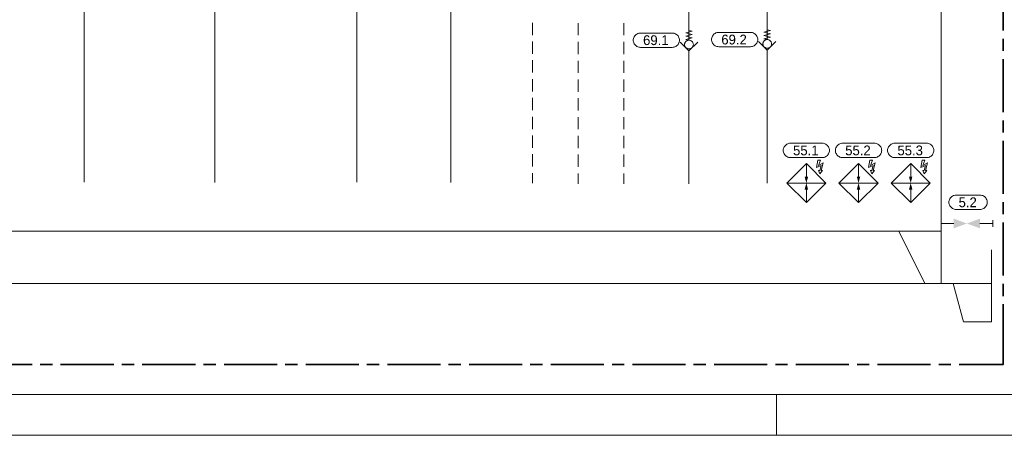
# Model space of a CAD drawing. Header units: millimetres. Extents: x 0 to 138, y 0 to 47.
# Tile 122 of 165: x 44 to 54, y 0 to 4. Entities that reach past the tile are written whole.
import ezdxf

# ---------------------------------------------------------------- set-up
doc = ezdxf.new("R2010")
doc.units = ezdxf.units.MM
for name, color, linetype in [('PDF_Geomertry', 7, 'Continuous'), ('PDF_Solid Fills', 7, 'Continuous'), ('PDF_Text', 7, 'Continuous')]:
    doc.layers.add(name, color=color, linetype=linetype)
doc.styles.add('PDF Arial', font='txt')

msp = doc.modelspace()

# ---------------------------------------------------------------- linework, layer by layer
at = {"layer": 'PDF_Geomertry', "lineweight": 15}
for points in [[(0.0007, 0.0035), (66.2187, 0.0035), (66.2187, 46.7735), (0.0007, 46.7735), (0.0007, 0.0035)], [(1.9696, 0.3971), (65.8251, 0.3971), (65.8251, 46.3799), (1.9696, 46.3799), (1.9696, 0.3971)], [(50.646, 3.8804), (50.6549, 3.8799), (50.664, 3.8785), (50.6729, 3.8749), (50.6813, 3.8707), (50.689, 3.866), (50.696, 3.8596), (50.7021, 3.8526), (50.7071, 3.8451), (50.7113, 3.8368), (50.714, 3.8285), (50.716, 3.8188), (50.7168, 3.8096), (50.7168, 3.8132), (50.716, 3.8035), (50.714, 3.7943), (50.7113, 3.786), (50.7071, 3.7776), (50.7021, 3.7701), (50.696, 3.7632), (50.689, 3.7568), (50.6813, 3.7512), (50.6729, 3.7479), (50.664, 3.7443), (50.6549, 3.7429), (50.646, 3.7424), (50.341, 3.7424), (50.3321, 3.7429), (50.3229, 3.7443), (50.314, 3.7479), (50.3057, 3.7512), (50.2979, 3.7568), (50.291, 3.7632), (50.2849, 3.7701), (50.2799, 3.7776), (50.2757, 3.786), (50.2729, 3.7943), (50.271, 3.8035), (50.2701, 3.8132), (50.2701, 3.8096), (50.271, 3.8188), (50.2729, 3.8285), (50.2757, 3.8368), (50.2799, 3.8451), (50.2849, 3.8526), (50.291, 3.8596), (50.2979, 3.866), (50.3057, 3.8707), (50.314, 3.8749), (50.3229, 3.8785), (50.3321, 3.8799), (50.341, 3.8804), (50.646, 3.8804)], [(50.8501, 3.7693), (50.8493, 3.7749), (50.8487, 3.7804), (50.8465, 3.7854), (50.8438, 3.7901), (50.841, 3.7951), (50.8376, 3.7993), (50.8335, 3.8026), (50.8285, 3.8054), (50.8237, 3.8082), (50.8188, 3.8096), (50.8132, 3.811), (50.8076, 3.811), (50.8021, 3.811), (50.7974, 3.8096), (50.7918, 3.8082), (50.7868, 3.8054), (50.7821, 3.8026), (50.7785, 3.7993), (50.7743, 3.7951), (50.7715, 3.7901), (50.7687, 3.7854), (50.7674, 3.7804), (50.766, 3.7749), (50.766, 3.7693), (50.766, 3.7638), (50.7674, 3.7582), (50.7687, 3.7535), (50.7715, 3.7485), (50.7743, 3.7438), (50.7785, 3.7396), (50.7821, 3.736), (50.7868, 3.7332), (50.7918, 3.7304), (50.7974, 3.729), (50.8021, 3.7276), (50.8076, 3.7276), (50.8132, 3.7276), (50.8188, 3.729), (50.8237, 3.7304), (50.8285, 3.7332), (50.8335, 3.736), (50.8376, 3.7396), (50.841, 3.7438), (50.8438, 3.7485), (50.8465, 3.7535), (50.8487, 3.7582), (50.8493, 3.7638), (50.8501, 3.7693)], [(51.4001, 3.8868), (51.4099, 3.886), (51.4187, 3.8846), (51.4271, 3.8813), (51.4354, 3.8771), (51.4432, 3.8721), (51.4501, 3.866), (51.4563, 3.859), (51.4618, 3.8513), (51.466, 3.8429), (51.4688, 3.8346), (51.4701, 3.8257), (51.471, 3.816), (51.471, 3.8193), (51.4701, 3.8096), (51.4688, 3.8007), (51.466, 3.7924), (51.4618, 3.784), (51.4563, 3.7763), (51.4501, 3.7693), (51.4432, 3.7632), (51.4354, 3.7582), (51.4271, 3.754), (51.4187, 3.7507), (51.4099, 3.7493), (51.4001, 3.7485), (51.0951, 3.7485), (51.0863, 3.7493), (51.0771, 3.7507), (51.0682, 3.754), (51.0599, 3.7582), (51.0521, 3.7632), (51.0451, 3.7693), (51.0396, 3.7763), (51.034, 3.784), (51.0299, 3.7924), (51.0271, 3.8007), (51.0251, 3.8096), (51.0251, 3.8193), (51.0251, 3.816), (51.0251, 3.8257), (51.0271, 3.8346), (51.0299, 3.8429), (51.034, 3.8513), (51.0396, 3.859), (51.0451, 3.866), (51.0521, 3.8721), (51.0599, 3.8771), (51.0682, 3.8813), (51.0771, 3.8846), (51.0863, 3.886), (51.0951, 3.8868), (51.4001, 3.8868)], [(51.6043, 3.7757), (51.6035, 3.7813), (51.6029, 3.7868), (51.6007, 3.7915), (51.5987, 3.7965), (51.5951, 3.8013), (51.5918, 3.8054), (51.5876, 3.809), (51.5835, 3.8118), (51.5785, 3.8146), (51.5729, 3.816), (51.5674, 3.8174), (51.5626, 3.8174), (51.5571, 3.8174), (51.5515, 3.816), (51.546, 3.8146), (51.541, 3.8118), (51.5368, 3.809), (51.5326, 3.8054), (51.5293, 3.8013), (51.5257, 3.7965), (51.5238, 3.7915), (51.5215, 3.7868), (51.521, 3.7813), (51.5201, 3.7757), (51.521, 3.7701), (51.5215, 3.7651), (51.5238, 3.7596), (51.5257, 3.7549), (51.5293, 3.7499), (51.5326, 3.7457), (51.5368, 3.7424), (51.541, 3.7396), (51.546, 3.7368), (51.5515, 3.7354), (51.5571, 3.734), (51.5626, 3.734), (51.5674, 3.734), (51.5729, 3.7354), (51.5785, 3.7368), (51.5835, 3.7396), (51.5876, 3.7424), (51.5918, 3.7457), (51.5951, 3.7499), (51.5987, 3.7549), (51.6007, 3.7596), (51.6029, 3.7651), (51.6035, 3.7701), (51.6043, 3.7757)], [(52.0918, 2.8179), (52.1015, 2.8174), (52.1104, 2.816), (52.1188, 2.8124), (52.1271, 2.8082), (52.1349, 2.8035), (52.1418, 2.7971), (52.1479, 2.7901), (52.1529, 2.7826), (52.1571, 2.7743), (52.1604, 2.766), (52.1618, 2.7568), (52.1626, 2.7471), (52.1626, 2.7507), (52.1618, 2.741), (52.1604, 2.7318), (52.1571, 2.7235), (52.1529, 2.7151), (52.1479, 2.7076), (52.1418, 2.7007), (52.1349, 2.6943), (52.1271, 2.6896), (52.1188, 2.6854), (52.1104, 2.6818), (52.1015, 2.6804), (52.0918, 2.6799), (51.7868, 2.6799), (51.7779, 2.6804), (51.7687, 2.6818), (51.7599, 2.6854), (51.7515, 2.6896), (51.7438, 2.6943), (51.7368, 2.7007), (51.7307, 2.7076), (51.7257, 2.7151), (51.7215, 2.7235), (51.7188, 2.7318), (51.7168, 2.741), (51.716, 2.7507), (51.716, 2.7471), (51.7168, 2.7568), (51.7188, 2.766), (51.7215, 2.7743), (51.7257, 2.7826), (51.7307, 2.7901), (51.7368, 2.7971), (51.7438, 2.8035), (51.7515, 2.8082), (51.7599, 2.8124), (51.7687, 2.816), (51.7779, 2.8174), (51.7868, 2.8179), (52.0918, 2.8179)], [(52.5946, 2.8179), (52.6043, 2.8174), (52.6132, 2.816), (52.6215, 2.8124), (52.6299, 2.8082), (52.6376, 2.8035), (52.6451, 2.7971), (52.6507, 2.7901), (52.6563, 2.7826), (52.6604, 2.7743), (52.6632, 2.766), (52.6646, 2.7568), (52.6654, 2.7471), (52.6654, 2.7507), (52.6646, 2.741), (52.6632, 2.7318), (52.6604, 2.7235), (52.6563, 2.7151), (52.6507, 2.7076), (52.6451, 2.7007), (52.6376, 2.6943), (52.6299, 2.6896), (52.6215, 2.6854), (52.6132, 2.6818), (52.6043, 2.6804), (52.5946, 2.6799), (52.2896, 2.6799), (52.2807, 2.6804), (52.2715, 2.6818), (52.2626, 2.6854), (52.2549, 2.6896), (52.2465, 2.6943), (52.2396, 2.7007), (52.234, 2.7076), (52.2285, 2.7151), (52.2243, 2.7235), (52.2215, 2.7318), (52.2196, 2.741), (52.2196, 2.7507), (52.2196, 2.7471), (52.2196, 2.7568), (52.2215, 2.766), (52.2243, 2.7743), (52.2285, 2.7826), (52.234, 2.7901), (52.2396, 2.7971), (52.2465, 2.8035), (52.2549, 2.8082), (52.2626, 2.8124), (52.2715, 2.816), (52.2807, 2.8174), (52.2896, 2.8179), (52.5946, 2.8179)], [(53.0979, 2.8179), (53.1071, 2.8174), (53.116, 2.816), (53.1251, 2.8124), (53.1335, 2.8082), (53.141, 2.8035), (53.1479, 2.7971), (53.1543, 2.7901), (53.159, 2.7826), (53.1632, 2.7743), (53.166, 2.766), (53.1682, 2.7568), (53.1687, 2.7471), (53.1687, 2.7507), (53.1682, 2.741), (53.166, 2.7318), (53.1632, 2.7235), (53.159, 2.7151), (53.1543, 2.7076), (53.1479, 2.7007), (53.141, 2.6943), (53.1335, 2.6896), (53.1251, 2.6854), (53.116, 2.6818), (53.1071, 2.6804), (53.0979, 2.6799), (52.7932, 2.6799), (52.7835, 2.6804), (52.7743, 2.6818), (52.766, 2.6854), (52.7576, 2.6896), (52.7501, 2.6943), (52.7432, 2.7007), (52.7368, 2.7076), (52.7313, 2.7151), (52.7279, 2.7235), (52.7243, 2.7318), (52.7229, 2.741), (52.7224, 2.7507), (52.7224, 2.7471), (52.7229, 2.7568), (52.7243, 2.766), (52.7279, 2.7743), (52.7313, 2.7826), (52.7368, 2.7901), (52.7432, 2.7971), (52.7501, 2.8035), (52.7576, 2.8082), (52.766, 2.8124), (52.7743, 2.816), (52.7835, 2.8174), (52.7932, 2.8179), (53.0979, 2.8179)], [(52.1279, 2.4346), (51.9396, 2.6229), (51.7507, 2.4346), (52.1279, 2.4346)], [(52.0557, 2.554), (52.0682, 2.554), (52.0807, 2.604), (52.0368, 2.5854), (52.0493, 2.6549), (52.0743, 2.6549), (52.0557, 2.604), (52.1001, 2.629), (52.0807, 2.554), (52.0938, 2.554), (52.0682, 2.5229)], [(52.6313, 2.4346), (52.4424, 2.6229), (52.2535, 2.4346), (52.6313, 2.4346)], [(52.5585, 2.554), (52.5715, 2.554), (52.584, 2.604), (52.5396, 2.5854), (52.5521, 2.6549), (52.5779, 2.6549), (52.5585, 2.604), (52.6029, 2.629), (52.584, 2.554), (52.5965, 2.554), (52.5715, 2.5229)], [(53.134, 2.4346), (52.9451, 2.6229), (52.7571, 2.4346), (53.134, 2.4346)], [(53.0618, 2.554), (53.0743, 2.554), (53.0868, 2.604), (53.0432, 2.5854), (53.0557, 2.6549), (53.0807, 2.6549), (53.0618, 2.604), (53.1057, 2.629), (53.0868, 2.554), (53.0993, 2.554), (53.0743, 2.5229)], [(52.1279, 2.4346), (51.9396, 2.2457), (51.7507, 2.4346), (52.1279, 2.4346)], [(52.6313, 2.4346), (52.4424, 2.2457), (52.2535, 2.4346), (52.6313, 2.4346)], [(53.134, 2.4346), (52.9451, 2.2457), (52.7571, 2.4346), (53.134, 2.4346)], [(53.6132, 2.3179), (53.6224, 2.3174), (53.6313, 2.316), (53.6404, 2.3132), (53.6488, 2.309), (53.6563, 2.3035), (53.6632, 2.2979), (53.6696, 2.291), (53.6743, 2.2826), (53.6785, 2.2743), (53.6813, 2.266), (53.6835, 2.2568), (53.684, 2.2479), (53.684, 2.2507), (53.6835, 2.2415), (53.6813, 2.2326), (53.6785, 2.2235), (53.6743, 2.2151), (53.6696, 2.2076), (53.6632, 2.2007), (53.6563, 2.1943), (53.6488, 2.1896), (53.6404, 2.1854), (53.6313, 2.1826), (53.6224, 2.1804), (53.6132, 2.1799), (53.384, 2.1799), (53.3743, 2.1804), (53.3654, 2.1826), (53.3571, 2.1854), (53.3487, 2.1896), (53.341, 2.1943), (53.334, 2.2007), (53.3279, 2.2076), (53.3224, 2.2151), (53.3188, 2.2235), (53.3154, 2.2326), (53.314, 2.2415), (53.3132, 2.2507), (53.3132, 2.2479), (53.314, 2.2568), (53.3154, 2.266), (53.3188, 2.2743), (53.3224, 2.2826), (53.3279, 2.291), (53.334, 2.2979), (53.341, 2.3035), (53.3487, 2.309), (53.3571, 2.3132), (53.3654, 2.316), (53.3743, 2.3174), (53.384, 2.3179), (53.6132, 2.3179)]]:
    msp.add_lwpolyline(points, close=True, dxfattribs=at)
at = {"layer": 'PDF_Geomertry', "lineweight": 35}
for points in [[(53.8382, 3.9049), (53.8382, 4.4165)], [(53.8382, 3.7076), (53.8382, 3.8257)], [(53.8382, 3.1174), (53.8382, 3.629)], [(53.8382, 2.9207), (53.8382, 3.0388)], [(53.8382, 2.3299), (53.8382, 2.8415)], [(53.8382, 2.1332), (53.8382, 2.2512)], [(53.8382, 1.5424), (53.8382, 2.054)], [(53.8382, 1.3457), (53.8382, 1.4638)], [(53.4118, 0.6868), (53.8382, 0.6868), (53.8382, 1.2674)], [(43.9632, 0.6868), (44.4751, 0.6868)], [(44.5543, 0.6868), (44.6724, 0.6868)], [(44.7507, 0.6868), (45.2626, 0.6868)], [(45.3418, 0.6868), (45.4599, 0.6868)], [(45.5382, 0.6868), (46.0501, 0.6868)], [(46.1285, 0.6868), (46.2474, 0.6868)], [(46.3257, 0.6868), (46.8376, 0.6868)], [(46.916, 0.6868), (47.034, 0.6868)], [(47.1132, 0.6868), (47.6251, 0.6868)], [(47.7035, 0.6868), (47.8215, 0.6868)], [(47.9007, 0.6868), (48.4126, 0.6868)], [(48.491, 0.6868), (48.609, 0.6868)], [(48.6876, 0.6868), (49.1993, 0.6868)], [(49.2785, 0.6868), (49.3965, 0.6868)], [(49.4751, 0.6868), (49.9868, 0.6868)], [(50.066, 0.6868), (50.184, 0.6868)], [(50.2626, 0.6868), (50.7743, 0.6868)], [(50.8529, 0.6868), (50.971, 0.6868)], [(51.0501, 0.6868), (51.5618, 0.6868)], [(51.6404, 0.6868), (51.7585, 0.6868)], [(51.8376, 0.6868), (52.3493, 0.6868)], [(52.4279, 0.6868), (52.546, 0.6868)], [(52.6243, 0.6868), (53.1363, 0.6868)], [(53.2154, 0.6868), (53.3335, 0.6868)]]:
    msp.add_lwpolyline(points, dxfattribs=at)
at = {"layer": 'PDF_Geomertry', "lineweight": 15}
for points in [[(44.9771, 4.2951), (44.9771, 4.1693), (44.9771, 2.4438)], [(46.2376, 4.2951), (46.2376, 4.1693), (46.2376, 2.441)], [(47.6049, 4.2951), (47.6049, 4.1693), (47.6049, 2.4438)], [(48.5132, 4.2951), (48.5132, 4.1693), (48.5132, 2.441)], [(53.2376, 4.2951), (53.2376, 1.4665)], [(50.8076, 4.1382), (50.8076, 3.811), (50.7765, 3.8193), (50.839, 3.8346), (50.7765, 3.8507), (50.839, 3.8665), (50.7765, 3.8818), (50.839, 3.8979), (50.8076, 3.9054)], [(51.5626, 4.1382), (51.5626, 3.8174), (51.5307, 3.8257), (51.5938, 3.841), (51.5307, 3.8568), (51.5938, 3.8729), (51.5307, 3.8882), (51.5938, 3.904), (51.5626, 3.9118)], [(49.2993, 3.979), (49.2993, 3.861)], [(49.739, 3.9763), (49.739, 3.8582)], [(50.1793, 3.9763), (50.1793, 3.8582)], [(49.2993, 3.7979), (49.2993, 3.6799)], [(51.646, 3.7999), (51.5626, 3.7165), (51.4785, 3.7999)], [(49.739, 3.7951), (49.739, 3.6771)], [(50.1793, 3.7951), (50.1793, 3.6771)], [(50.8918, 3.7938), (50.8076, 3.7104), (50.7243, 3.7938)], [(50.8076, 3.7104), (50.8076, 3.6854), (50.8076, 2.4285)], [(51.5626, 3.7165), (51.5626, 3.6915), (51.5626, 2.4346)], [(49.2993, 3.6174), (49.2993, 3.4993)], [(49.739, 3.6138), (49.739, 3.4957)], [(50.1793, 3.6138), (50.1793, 3.4957)], [(49.2993, 3.436), (49.2993, 3.3179)], [(49.739, 3.4326), (49.739, 3.3146)], [(50.1793, 3.4326), (50.1793, 3.3146)], [(49.2993, 3.2549), (49.2993, 3.1368)], [(49.739, 3.2521), (49.739, 3.134)], [(50.1793, 3.2521), (50.1793, 3.134)], [(49.2993, 3.0735), (49.2993, 2.9554)], [(49.739, 3.0707), (49.739, 2.9526)], [(50.1793, 3.0707), (50.1793, 2.9526)], [(49.2993, 2.8929), (49.2993, 2.7749)], [(49.739, 2.8896), (49.739, 2.7715)], [(50.1793, 2.8896), (50.1793, 2.7715)], [(49.2993, 2.7118), (49.2993, 2.5938)], [(49.739, 2.7082), (49.739, 2.5901)], [(50.1793, 2.7082), (50.1793, 2.5901)], [(51.9396, 2.6229), (51.9396, 2.4971)], [(52.4424, 2.6229), (52.4424, 2.4971)], [(52.9451, 2.6229), (52.9451, 2.4971)], [(49.2993, 2.5304), (49.2993, 2.4346)], [(49.739, 2.5276), (49.739, 2.4285)], [(50.1793, 2.5276), (50.1793, 2.4285)], [(52.0654, 2.4346), (51.814, 2.4346)], [(52.5682, 2.4346), (52.3168, 2.4346)], [(53.071, 2.4346), (52.8196, 2.4346)], [(51.9396, 2.2457), (51.9396, 2.3715)], [(52.4424, 2.2457), (52.4424, 2.3715)], [(52.9451, 2.2457), (52.9451, 2.3715)], [(53.3604, 2.0451), (53.2349, 2.0451)], [(53.6118, 2.0451), (53.7376, 2.0451)], [(53.7376, 2.0132), (53.7376, 2.0763)], [(3.8682, 1.9693), (53.2376, 1.9693)], [(53.0807, 1.4665), (52.8293, 1.9693)], [(53.7251, 1.7901), (53.7251, 1.0985), (53.4543, 1.0985), (53.3543, 1.4665)], [(3.296, 1.4665), (53.7251, 1.4665)], [(47.6076, 1.4665), (47.3563, 1.4665)], [(51.6521, 0.0035), (51.6521, 0.3971)]]:
    msp.add_lwpolyline(points, dxfattribs=at)
at = {"layer": 'PDF_Solid Fills', "transparency": 33554559}
for points in [[(51.9563, 2.4971), (51.9224, 2.4971), (51.9563, 2.4971), (51.9396, 2.4346)], [(52.459, 2.4971), (52.4257, 2.4971), (52.459, 2.4971), (52.4424, 2.4346)], [(52.9618, 2.4971), (52.9285, 2.4971), (52.9618, 2.4971), (52.9451, 2.4346)], [(51.9224, 2.3715), (51.9563, 2.3715), (51.9224, 2.3715), (51.9396, 2.4346)], [(52.4257, 2.3715), (52.459, 2.3715), (52.4257, 2.3715), (52.4424, 2.4346)], [(52.9285, 2.3715), (52.9618, 2.3715), (52.9285, 2.3715), (52.9451, 2.4346)], [(53.3604, 2.0915), (53.6118, 1.9979), (53.3604, 1.9979), (53.6118, 2.0915)]]:
    msp.add_solid(points, dxfattribs=at)

# ---------------------------------------------------------------- texts
at = {"layer": 'PDF_Text', "char_height": 0.09445, "attachment_point": 7, "style": 'PDF Arial'}
for s, insert in [('69.2', (51.1196, 3.7691)), ('69.1', (50.3654, 3.763)), ('55.1', (51.8112, 2.7005)), ('55.2', (52.314, 2.7005)), ('55.3', (52.8174, 2.7004)), ('5.2', (53.4071, 2.2005))]:
    msp.add_mtext(s, dxfattribs=dict(at, insert=insert))

doc.saveas('drawing.dxf')
